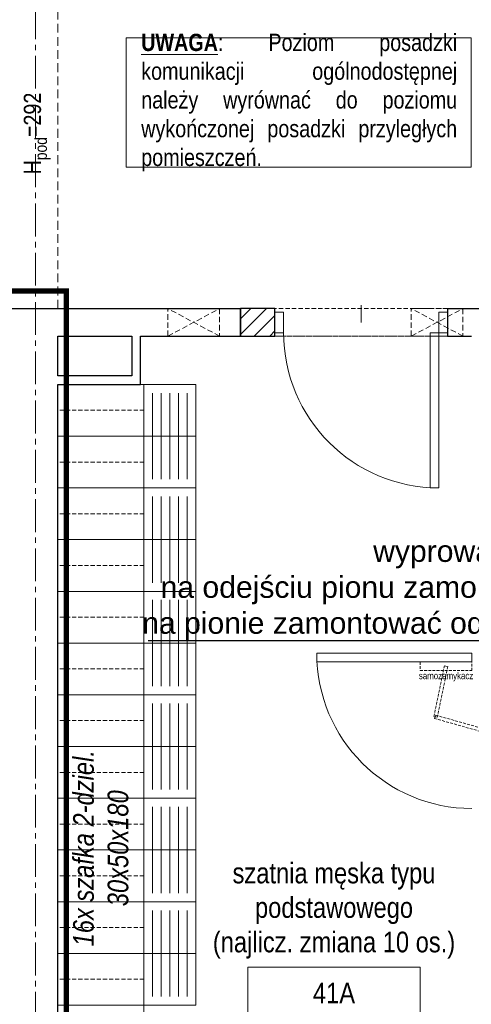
# Model space of a CAD drawing. Header units: millimetres. Extents: x 58673 to 77132, y 78327 to 116111.
# Tile 43 of 61: x 70455 to 70717, y 90867 to 91438. Entities that reach past the tile are written whole.
import ezdxf
from ezdxf.enums import TextEntityAlignment as Align

# ---------------------------------------------------------------- set-up
doc = ezdxf.new("R2010")
doc.units = ezdxf.units.MM
doc.header["$MEASUREMENT"] = 0
for name, pattern in [('_xref_ACAD-LSN_dyspozytornia_PW_rzuty_14$0$CENTER2', [28.575, 19.05, -3.175, 3.175, -3.175]), ('_xref_ACAD-LSN_dyspozytornia_PW_rzuty_14$0$DASHED', [19.05, 12.7, -6.35]), ('_xref_ACAD-LSN_dyspozytornia_PW_rzuty_14$0$HIDDEN2', [4.7625, 3.175, -1.5875])]:
    doc.linetypes.add(name, pattern=pattern)
doc.layers.get('0').update_dxf_attribs({"lineweight": 9})
doc.layers.get('Defpoints').update_dxf_attribs({"lineweight": 9})
for name, color, linetype, lineweight in [('_xref_ACAD-LSN_dyspozytornia_PW_rzuty_14$0$A drzwi płytowe', 250, 'Continuous', 9), ('_xref_ACAD-LSN_dyspozytornia_PW_rzuty_14$0$A drzwi samozamykacze', 250, 'Continuous', 9), ('_xref_ACAD-LSN_dyspozytornia_PW_rzuty_14$0$A hatch', 250, 'Continuous', 5), ('_xref_ACAD-LSN_dyspozytornia_PW_rzuty_14$0$A opis', 250, 'Continuous', 13), ('_xref_ACAD-LSN_dyspozytornia_PW_rzuty_14$0$A opis pom', 250, 'Continuous', 9), ('_xref_ACAD-LSN_dyspozytornia_PW_rzuty_14$0$A opis pom pow', 250, 'Continuous', 9), ('_xref_ACAD-LSN_dyspozytornia_PW_rzuty_14$0$A opis technologia', 250, 'Continuous', 13), ('_xref_ACAD-LSN_dyspozytornia_PW_rzuty_14$0$A otwory sciany dzialowe', 8, '_xref_ACAD-LSN_dyspozytornia_PW_rzuty_14$0$HIDDEN2', 13), ('_xref_ACAD-LSN_dyspozytornia_PW_rzuty_14$0$A widok wyżej', 250, '_xref_ACAD-LSN_dyspozytornia_PW_rzuty_14$0$DASHED', 9), ('_xref_ACAD-LSN_dyspozytornia_PW_rzuty_14$0$A wyposazenie meblowe', 250, 'Continuous', 9), ('_xref_ACAD-LSN_dyspozytornia_PW_rzuty_14$0$A zakres', 250, 'Continuous', 13), ('_xref_ACAD-LSN_dyspozytornia_PW_rzuty_14$0$A-Wall', 250, 'Continuous', 25), ('_xref_ACAD-LSN_dyspozytornia_PW_rzuty_14$0$S-Grid-Iden', 250, '_xref_ACAD-LSN_dyspozytornia_PW_rzuty_14$0$CENTER2', 9), ('FL_opis_co', 7, 'Continuous', 25), ('xref', 8, 'Continuous', 9)]:
    doc.layers.add(name, color=color, linetype=linetype, lineweight=lineweight)
doc.styles.add('_xref_ACAD-LSN_dyspozytornia_PW_rzuty_14$0$Standard', font='ARIALN.TTF')
doc.styles.add('_xref_ACAD-LSN_dyspozytornia_PW_rzuty_14$0$STYL ASA', font='ARIALN.TTF')
doc.styles.get("Standard").update_dxf_attribs({"font": 'arial.ttf'})
doc.dimstyles.get("Standard").update_dxf_attribs({"dimtxt": 0.18, "dimasz": 0.18, "dimexe": 0.18, "dimexo": 0.0625, "dimgap": 0.09, "dimtad": 0, "dimtih": 1, "dimtoh": 1, "dimdec": 4, "dimzin": 0, "dimdsep": 46, "dimtxsty": 'Standard', "dimcen": 0.09, "dimadec": 0, "dimazin": 0, "dimtfac": 1, "dimtdec": 4, "dimtofl": 0, "dimtmove": 0, "dimatfit": 3, "dimfxl": 1, "dimtolj": 1, "dimtzin": 0, "dimarcsym": 0})

# ---------------------------------------------------------------- blocks, each defined once
blk = doc.blocks.new('_xref_ACAD-LSN_dyspozytornia_PW_rzuty_14$0$szafka dwudzielna 30x50x180')
blk.add_lwpolyline([(25, 15), (-25, 15), (-25, -15), (25, -15)], close=True)
at = {"linetype": '_xref_ACAD-LSN_dyspozytornia_PW_rzuty_14$0$HIDDEN2', "lineweight": 9, "ltscale": 0.75}
blk.add_lwpolyline([(-25, 0), (25, 0)], dxfattribs=at)
blk = doc.blocks.new('*U3988')
at = {"layer": '_xref_ACAD-LSN_dyspozytornia_PW_rzuty_14$0$A wyposazenie meblowe', "xscale": -1, "rotation": 90}
blk.add_blockref('_xref_ACAD-LSN_dyspozytornia_PW_rzuty_14$0$szafka dwudzielna 30x50x180', (0, 0), dxfattribs=at)
blk = doc.blocks.new('*U3989')
at = {"color": 0, "linetype": 'ByBlock', "lineweight": -2, "transparency": 16777216}
for p in [(0, 0), (30, 0), (60, 0), (90, 0), (120, 0), (150, 0), (180, 0), (210, 0), (240, 0), (270, 0), (300, 0), (330, 0), (360, 0), (390, 0), (420, 0), (450, 0)]:
    blk.add_blockref('*U3988', p, dxfattribs=at)
blk = doc.blocks.new('_xref_ACAD-LSN_dyspozytornia_PW_rzuty_14$0$lawka2')
blk.add_lwpolyline([(-30, 0), (30, 0), (30, 30), (-30, 30)], close=True)
at = {"lineweight": 9}
for points in [[(-25, 25), (25, 25)], [(-25, 20), (25, 20)], [(-25, 15), (25, 15)], [(-25, 10), (25, 10)], [(-25, 5), (25, 5)]]:
    blk.add_lwpolyline(points, dxfattribs=at)
at = {"layer": 'Defpoints'}
for points in [[(-30, 30), (0, 30), (0, 0), (-30, 0)], [(0, 30), (30, 30), (30, 0), (0, 0)]]:
    blk.add_lwpolyline(points, close=True, dxfattribs=at)
blk = doc.blocks.new('_xref_ACAD-LSN_dyspozytornia_PW_rzuty_14$0$samozamykacz')
at = {"linetype": '_xref_ACAD-LSN_dyspozytornia_PW_rzuty_14$0$HIDDEN2', "ltscale": 0.5}
for points in [[(10, -5), (60, -5), (60, 0), (10, 0)], [(25.86, -31.09), (34.04, -2.23), (35.96, -2.77), (27.78, -31.64)], [(0, -40), (0, -10), (-5, -10), (-5, -40)], [(-2.3, -24.02), (27.08, -30.11), (26.67, -32.07), (-2.7, -25.98)]]:
    blk.add_lwpolyline(points, close=True, dxfattribs=at)
at = {"insert": (1, -25), "char_height": 4, "attachment_point": 2, "rotation": 90, "style": '_xref_ACAD-LSN_dyspozytornia_PW_rzuty_14$0$STYL ASA'}
blk.add_mtext_dynamic_manual_height_columns('\\pxqc;samozamykacz', width=75.7344, gutter_width=1, heights=[0], dxfattribs=at)
blk = doc.blocks.new('_xref_ACAD-LSN_dyspozytornia_PW_rzuty_14$0$środek')
blk.add_line((0, 0), (0, -10))
blk = doc.blocks.new('_xref_ACAD-LSN_dyspozytornia_PW_rzuty_14$0$tag wn')
blk.add_lwpolyline([(-25, -7.5), (25, -7.5), (25, 7.5), (-25, 7.5)], close=True)
at = {"style": '_xref_ACAD-LSN_dyspozytornia_PW_rzuty_14$0$STYL ASA'}
blk.add_attdef('ROOM:NO', text='', height=6, dxfattribs=at).set_placement((0, 0), align=Align.MIDDLE_CENTER)
at = {"layer": '_xref_ACAD-LSN_dyspozytornia_PW_rzuty_14$0$A opis pom pow', "style": '_xref_ACAD-LSN_dyspozytornia_PW_rzuty_14$0$STYL ASA'}
blk.add_attdef('ROOM:AREA', text='', height=6, dxfattribs=at).set_placement((0, -15), align=Align.MIDDLE_CENTER)
blk = doc.blocks.new('_xref_ACAD-LSN_dyspozytornia_PW_rzuty_14')
at = {"layer": '_xref_ACAD-LSN_dyspozytornia_PW_rzuty_14$0$A hatch', "linetype": 'Continuous', "lineweight": 5}
h = blk.add_hatch(dxfattribs=at)
h.set_pattern_fill('ANSI31', color=256, scale=2, style=0)
h.set_pattern_definition([(45, (0, 0), (-4.49012806, 4.49012806), [])])
h.paths.add_polyline_path([(70582.68, 91270.22), (70582.68, 91254.22), (70602.68, 91254.22), (70602.68, 91270.22)], flags=0)
at = {"layer": '_xref_ACAD-LSN_dyspozytornia_PW_rzuty_14$0$A drzwi płytowe', "linetype": 'Continuous', "lineweight": 9, "ltscale": 0.2}
for points in [[(70607.68, 91268.22), (70602.68, 91268.22), (70602.68, 91256.22), (70607.68, 91256.22)], [(70697.68, 91268.22), (70702.68, 91268.22), (70702.68, 91256.22), (70697.68, 91256.22)]]:
    blk.add_lwpolyline(points, close=True, dxfattribs=at)
at = {"layer": '_xref_ACAD-LSN_dyspozytornia_PW_rzuty_14$0$A drzwi płytowe', "linetype": 'Continuous', "lineweight": 9}
for points in [[(70697.68, 91256.22), (70692.68, 91256.22), (70692.68, 91166.22), (70697.68, 91166.22)], [(70716.93, 91070.28), (70716.93, 91065.28), (70626.93, 91065.28), (70626.93, 91070.28)]]:
    blk.add_lwpolyline(points, close=True, dxfattribs=at)
at = {"layer": '_xref_ACAD-LSN_dyspozytornia_PW_rzuty_14$0$A drzwi płytowe', "linetype": 'Continuous', "lineweight": 9, "ltscale": 0.2}
blk.add_arc((70697.68, 91256.22), 90, 180, 270, dxfattribs=at)
at = {"layer": '_xref_ACAD-LSN_dyspozytornia_PW_rzuty_14$0$A drzwi płytowe', "linetype": 'Continuous', "lineweight": 9, "ltscale": 0.2, "extrusion": (0, 0, -1)}
blk.add_arc((-70716.93, 91070.28), 90, 270, 0, dxfattribs=at)
at = {"layer": '_xref_ACAD-LSN_dyspozytornia_PW_rzuty_14$0$A opis', "linetype": 'Continuous', "lineweight": 9}
blk.add_lwpolyline([(70516.45, 91352.23), (70716.45, 91352.23), (70716.45, 91427.23), (70516.45, 91427.23)], close=True, dxfattribs=at)
at = {"layer": '_xref_ACAD-LSN_dyspozytornia_PW_rzuty_14$0$A otwory sciany dzialowe'}
for points in [[(70540.55, 91270.22), (70570.55, 91270.22), (70570.55, 91254.22), (70540.55, 91254.22)], [(70681.73, 91270.22), (70711.73, 91270.22), (70711.73, 91254.22), (70681.73, 91254.22)]]:
    blk.add_lwpolyline(points, close=True, dxfattribs=at)
for points in [[(70540.55, 91254.22), (70570.55, 91270.22)], [(70570.55, 91254.22), (70540.55, 91270.22)], [(70711.73, 91254.22), (70681.73, 91270.22)], [(70681.73, 91254.22), (70711.73, 91270.22)]]:
    blk.add_lwpolyline(points, dxfattribs=at)
at = {"layer": '_xref_ACAD-LSN_dyspozytornia_PW_rzuty_14$0$A widok wyżej', "linetype": '_xref_ACAD-LSN_dyspozytornia_PW_rzuty_14$0$DASHED', "lineweight": 9, "ltscale": 0.2}
for p, q in [((70702.68, 91270.22), (70582.68, 91270.22)), ((70702.68, 91270.22), (70602.68, 91270.22)), ((70702.68, 91254.22), (70702.68, 91270.22)), ((70582.68, 91254.22), (70702.68, 91254.22)), ((70602.68, 91254.22), (70702.68, 91254.22))]:
    blk.add_line(p, q, dxfattribs=at)
at = {"layer": '_xref_ACAD-LSN_dyspozytornia_PW_rzuty_14$0$A widok wyżej', "ltscale": 0.4}
blk.add_lwpolyline([(70476.68, 91270.22), (70476.68, 91473.22)], dxfattribs=at)
at = {"layer": '_xref_ACAD-LSN_dyspozytornia_PW_rzuty_14$0$A zakres', "linetype": '_xref_ACAD-LSN_dyspozytornia_PW_rzuty_14$0$DASHED', "transparency": 33554623, "const_width": 3}
blk.add_lwpolyline([(69888.68, 91499.22), (69888.68, 92016.22), (72859.68, 92016.22), (72859.68, 90654.22), (70481.68, 90654.22), (70481.68, 91280.38), (70101.18, 91280.22), (70101.18, 91499.22)], close=True, dxfattribs=at)
at = {"layer": '_xref_ACAD-LSN_dyspozytornia_PW_rzuty_14$0$A-Wall', "linetype": 'Continuous', "lineweight": 25}
for p, q in [((70146.68, 91270.22), (70582.68, 91270.22)), ((70582.68, 91254.22), (70582.68, 91270.22)), ((70582.68, 91270.22), (70582.68, 91254.22)), ((70602.68, 91270.22), (70582.68, 91270.22)), ((70602.68, 91254.22), (70602.68, 91270.22)), ((70702.68, 91270.22), (70702.68, 91254.22)), ((70702.68, 91270.22), (71184.68, 91270.22)), ((70476.68, 91231.22), (70476.68, 91254.22)), ((70476.68, 91254.22), (70519.68, 91254.22)), ((70519.68, 91254.22), (70519.68, 91231.22)), ((70524.68, 91226.22), (70524.68, 91254.22)), ((70524.68, 91254.22), (70582.68, 91254.22)), ((70582.68, 91254.22), (70602.68, 91254.22)), ((70702.68, 91254.22), (70716.68, 91254.22)), ((70519.68, 91231.22), (70476.68, 91231.22)), ((70476.68, 91226.22), (70524.68, 91226.22)), ((70476.68, 90717.22), (70476.68, 91226.22))]:
    blk.add_line(p, q, dxfattribs=at)
at = {"layer": '_xref_ACAD-LSN_dyspozytornia_PW_rzuty_14$0$S-Grid-Iden'}
blk.add_lwpolyline([(70463.68, 92131.22), (70463.68, 90539.22)], dxfattribs=at)
at = {"rotation": 270}
blk.add_blockref('*U3989', (70501.68, 91211.22), dxfattribs=at)
at = {"layer": '_xref_ACAD-LSN_dyspozytornia_PW_rzuty_14$0$A drzwi płytowe', "linetype": 'Continuous', "lineweight": 9, "ltscale": 0.2, "rotation": 180}
blk.add_blockref('_xref_ACAD-LSN_dyspozytornia_PW_rzuty_14$0$środek', (70652.68, 91262.22), dxfattribs=at)
at = {"layer": '_xref_ACAD-LSN_dyspozytornia_PW_rzuty_14$0$A drzwi samozamykacze', "rotation": 270}
blk.add_blockref('_xref_ACAD-LSN_dyspozytornia_PW_rzuty_14$0$samozamykacz', (70726.93, 91060.28), dxfattribs=at)
at = {"layer": '_xref_ACAD-LSN_dyspozytornia_PW_rzuty_14$0$A opis pom', "linetype": 'Continuous', "lineweight": 9, "xscale": 2, "yscale": 2, "zscale": 2}
blk.add_blockref('_xref_ACAD-LSN_dyspozytornia_PW_rzuty_14$0$tag wn', (70636.92, 90873.24), dxfattribs=at).add_auto_attribs({'ROOM:NO': '41A', 'ROOM:AREA': '19,45m2'})
at = {"layer": '_xref_ACAD-LSN_dyspozytornia_PW_rzuty_14$0$A wyposazenie meblowe', "rotation": 270}
for p in [(70526.68, 91196.22), (70526.68, 91136.22), (70526.68, 91076.22), (70526.68, 91016.22), (70526.68, 90956.22), (70526.68, 90896.22)]:
    blk.add_blockref('_xref_ACAD-LSN_dyspozytornia_PW_rzuty_14$0$lawka2', p, dxfattribs=at)
at = {"layer": '_xref_ACAD-LSN_dyspozytornia_PW_rzuty_14$0$A opis', "linetype": 'Continuous', "lineweight": 9, "insert": (70616.45, 91389.73), "char_height": 10, "attachment_point": 5, "style": '_xref_ACAD-LSN_dyspozytornia_PW_rzuty_14$0$STYL ASA'}
blk.add_mtext_dynamic_manual_height_columns('\\pxqd;{\\fArial Narrow|b1|i0|c238|p34;\\LUWAGA}: Poziom posadzki komunikacji ogólnodostępnej należy wyrównać do poziomu wykończonej posadzki przyległych pomieszczeń.', width=182.7317, gutter_width=1, heights=[0], dxfattribs=at)
at = {"layer": '_xref_ACAD-LSN_dyspozytornia_PW_rzuty_14$0$A opis', "linetype": 'Continuous', "lineweight": 9, "insert": (70463.68, 91371.72), "char_height": 10, "attachment_point": 5, "rotation": 90, "style": '_xref_ACAD-LSN_dyspozytornia_PW_rzuty_14$0$Standard'}
blk.add_mtext_dynamic_manual_height_columns('\\A1;\\pxqc;H{\\H0.7x;\\S^ pod;}=292', width=72.7481, gutter_width=1, heights=[0], dxfattribs=at)
at = {"layer": '_xref_ACAD-LSN_dyspozytornia_PW_rzuty_14$0$A opis technologia', "insert": (70501.68, 90957.22), "char_height": 12, "attachment_point": 5, "rotation": 90, "style": '_xref_ACAD-LSN_dyspozytornia_PW_rzuty_14$0$STYL ASA'}
blk.add_mtext_dynamic_manual_height_columns('\\pxqc;{\\fArial Narrow|b0|i1|c238|p34;16x szafka 2-dziel. 30x50x180}', width=141.308, gutter_width=1, heights=[0], dxfattribs=at)
at = {"layer": '_xref_ACAD-LSN_dyspozytornia_PW_rzuty_14$0$A opis technologia', "insert": (70636.92, 90893.24), "char_height": 12, "attachment_point": 8, "style": '_xref_ACAD-LSN_dyspozytornia_PW_rzuty_14$0$STYL ASA'}
blk.add_mtext_dynamic_manual_height_columns('szatnia męska typu podstawowego\\P(najlicz. zmiana 10 os.)', width=146.6922, gutter_width=1, heights=[0], dxfattribs=at)

msp = doc.modelspace()

# ---------------------------------------------------------------- block references
at = {"layer": 'xref'}
msp.add_blockref('_xref_ACAD-LSN_dyspozytornia_PW_rzuty_14', (0, 0), dxfattribs=at)

# ---------------------------------------------------------------- next in the draw order: texts
at = {"layer": 'FL_opis_co', "char_height": 12.5}
for s, insert, attachment_point in [('\\fArial|b0|i0|c238;wyprowadzić nowy pion z piwnicy, \\Pna odejściu pionu zamontować zawory odcinające\\Pna pionie zamontować odpowietrznik automatyczny\\P', (70923.597, 91077.845), 9), ('\\fArial|b0|i0|c238;ist. grzejnik z rur ożebrowowanych \\Ptypu favier (2 rury - L~1,5m każda) \\Pwymienić na nowy wraz z gałązkami \\Pzamotować komplet zaworów: \\Ptermostatyczny z głowicą oraz powrotny', (70138, 90862.5), 7)]:
    msp.add_mtext(s, dxfattribs=dict(at, insert=insert, attachment_point=attachment_point))

# ---------------------------------------------------------------- next in the draw order: leaders
at = {"layer": 'FL_opis_co', "annotation_type": 0, "has_hookline": 1, "hookline_direction": 1, "text_width": 396.288}
msp.add_leader([(71048, 90935), (70928.5, 91077.5), (70926, 91077.5)], dimstyle='Standard', override={"dimtxt": 2.5, "dimasz": 2.5, "dimexe": 1.25, "dimexo": 0.625, "dimgap": 0.625, "dimtad": 1, "dimtih": 0, "dimtoh": 0, "dimdec": 2, "dimzin": 8, "dimdsep": 44, "dimcen": 2.5, "dimtdec": 2, "dimtofl": 1, "dimldrblk": 'None', "dimtolj": 0, "dimtzin": 8}, dxfattribs=at)

doc.saveas('drawing.dxf')
